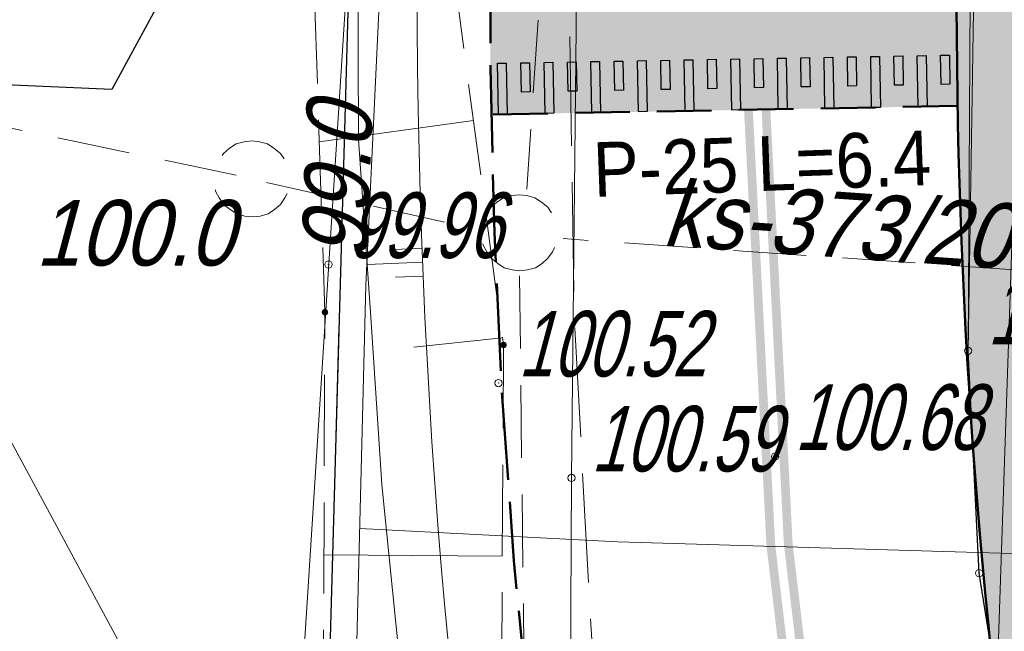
# Model space of a CAD drawing. Extents: x 6530721 to 6531385, y 5978377 to 5979143.
# Tile 100 of 146: x 6530891.66 to 6530905.17, y 5978904.52 to 5978912.92. Entities that reach past the tile are written whole.
import ezdxf

# ---------------------------------------------------------------- set-up
doc = ezdxf.new("R2010")
doc.units = 0
for name, pattern in [('AB_rokocin 2014-08-13 AC2004$0$1.0_0.5', [1.5, 1, -0.5]), ('AB_rokocin 2014-08-13 AC2004$0$1.5_0.5', [2, 1.5, -0.5]), ('AB_rokocin 2014-08-13 AC2004$0$823-500', [1.75, 1.25, -0.5]), ('AB_rokocin 2014-08-13 AC2004$0$l217_500', [2, 1.5, -0.5]), ('AB_rokocin 2014-08-13 AC2004$0$l219_500', [0]), ('ACAD_ISO02W100', [15, 12, -3]), ('DASHED2', [0.375, 0.25, -0.125])]:
    doc.linetypes.add(name, pattern=pattern)
for name, color, linetype, lineweight in [('A-T-OŚ-LBAT-CUT', 7, 'Continuous', 15), ('AB-krawędzie', 7, 'ACAD_ISO02W100', 50), ('AB-krawężnik', 7, 'Continuous', 50), ('AB-krawężnik obniżony', 34, 'DASHED2', 50), ('AB-pobocze', 191, 'Continuous', 20), ('AB-wymiarowa', 7, 'Continuous', 30), ('AB-wyp.chodnik kostka betonowa', 50, 'Continuous', 15), ('AB-wyp.próg', 20, 'Continuous', 50), ('AB_rokocin 2014-08-13 AC2004$0$217-Granica konturu klasyfikcyjnego', 7, 'Continuous', 18), ('AB_rokocin 2014-08-13 AC2004$0$219-Linia granicy', 7, 'Continuous', 18), ('AB_rokocin 2014-08-13 AC2004$0$626-Punkt rzędnej przewodu-STPOD-Atr2', 7, 'Continuous', 18), ('AB_rokocin 2014-08-13 AC2004$0$820-Skarpa nieumocniona', 7, 'Continuous', 18), ('AB_rokocin 2014-08-13 AC2004$0$823-Szczyt skarpy nieumocninej', 7, 'Continuous', 18), ('AB_rokocin 2014-08-13 AC2004$0$824-Podnóże skarpy nieumocninej', 7, 'Continuous', 18), ('AB_rokocin 2014-08-13 AC2004$0$jezdnia (powierzchnia)', 7, 'Continuous', 18), ('AB_rokocin 2014-08-13 AC2004$0$krawężnik (linia)', 7, 'Continuous', 18), ('AB_rokocin 2014-08-13 AC2004$0$kółeczka', 1, 'Continuous', 18), ('AB_rokocin 2014-08-13 AC2004$0$przewód kanalizacyjny (linia)-SK', 7, 'Continuous', 18), ('AB_rokocin 2014-08-13 AC2004$0$przewód kanalizacyjny - projektowany (linia)-SK', 7, 'Continuous', 18), ('AB_rokocin 2014-08-13 AC2004$0$przewód kanalizacyjny - projektowany (linia)-SK-Atr1', 7, 'Continuous', 18), ('AB_rokocin 2014-08-13 AC2004$0$przewód telekomunikacyjny (linia)-STPOD', 7, 'Continuous', 18), ('AB_rokocin 2014-08-13 AC2004$0$przewód wodociągowy (linia)-SW', 7, 'Continuous', 18), ('AB_rokocin 2014-08-13 AC2004$0$punkt wysokościowy naturalny', 7, 'Continuous', 18), ('AB_rokocin 2014-08-13 AC2004$0$punkt wysokościowy naturalny-Atr2', 7, 'Continuous', 18), ('AB_rokocin 2014-08-13 AC2004$0$wysokosci_asfalt', 7, 'Continuous', 18), ('ARDPLAN-2D-LBAT', 7, 'Continuous', 18), ('asf', 7, 'Continuous', 18)]:
    doc.layers.add(name, color=color, linetype=linetype, lineweight=lineweight)
for name, color, linetype in [('gaOzPoziome', 7, 'Continuous'), ('gaPionowe', 7, 'Continuous'), ('zzz.gaHSDlugosc', 7, 'Continuous'), ('zzz.gaHSDodTekst', 7, 'Continuous'), ('zzz.gaHSKilometraz', 7, 'Continuous'), ('zzz.gaHSNazwa', 7, 'Continuous'), ('zzz.gaHSOpis', 7, 'Continuous'), ('zzz.gaHSStan', 7, 'Continuous'), ('zzz.gaHSTrasa', 7, 'Continuous')]:
    doc.layers.add(name, color=color, linetype=linetype)
doc.styles.add('AB_rokocin 2014-08-13 AC2004$0$Standard', font='txt')
doc.styles.add('GA4-HS-TEXT', font='arial.ttf', dxfattribs={"width": 0.9})
doc.styles.get("Standard").update_dxf_attribs({"font": 'simplex.shx', "width": 0.75, "height": 1.25})
doc.dimstyles.new('GA4-LEADER', dxfattribs={"dimtxt": 1, "dimasz": 1, "dimexe": 1, "dimexo": 1, "dimgap": 1, "dimtad": 1, "dimtxsty": 'Standard', "dimcen": 1, "dimadec": 0, "dimazin": 0, "dimtfac": 1, "dimtmove": 0, "dimatfit": 3, "dimfxl": 1, "dimarcsym": 0})

# ---------------------------------------------------------------- blocks, each defined once
blk = doc.blocks.new('Slope Pattern - Lines')
for p, q in [((0, 25), (50, 25)), ((0, 0), (100, 0)), ((0, -25), (50, -25))]:
    blk.add_line(p, q)
blk = doc.blocks.new('z.ga4.HSL-desc')
at = {"layer": 'zzz.gaHSDlugosc', "style": 'GA4-HS-TEXT', "width": 0.9}
blk.add_attdef('LENGTH', (6.026, 0.4), '', height=1, dxfattribs=at)
at = {"layer": 'zzz.gaHSDodTekst', "style": 'GA4-HS-TEXT', "width": 0.9, "flags": 1}
blk.add_attdef('ADDTEXT', (0, -2.744), '', height=1, dxfattribs=at)
at = {"layer": 'zzz.gaHSKilometraz', "style": 'GA4-HS-TEXT', "width": 0.9, "flags": 1}
blk.add_attdef('POSITION', (0, -5.695), '', height=1, dxfattribs=at)
at = {"layer": 'zzz.gaHSNazwa', "style": 'GA4-HS-TEXT', "width": 0.9}
blk.add_attdef('NAME', (0, 0.4), '', height=1, dxfattribs=at)
at = {"layer": 'zzz.gaHSStan', "style": 'GA4-HS-TEXT', "width": 0.9}
blk.add_attdef('STATE', (0, -1.356), '', height=1, dxfattribs=at)
at = {"layer": 'zzz.gaHSTrasa', "style": 'GA4-HS-TEXT', "width": 0.9, "flags": 1}
blk.add_attdef('ROUTE', (0, -4.27), '', height=1, dxfattribs=at)
blk = doc.blocks.new('gaHSPos')
at = {"color": 0, "linetype": 'Continuous', "lineweight": 0}
blk.add_point((0, 0), dxfattribs=at)
blk = doc.blocks.new('AB_rokocin 2014-08-13 AC2004$0$WSP')
at = {"layer": 'AB_rokocin 2014-08-13 AC2004$0$kółeczka', "color": 0, "linetype": 'Continuous'}
blk.add_circle((0, 0), 0.1, dxfattribs=at)
blk = doc.blocks.new('AB_rokocin 2014-08-13 AC2004$0$PW01')
at = {"linetype": 'Continuous', "lineweight": 13}
h = blk.add_hatch(color=0, dxfattribs=at)
edge = h.paths.add_edge_path()
edge.add_arc((0, 0), 0.045, 0, 360)
blk = doc.blocks.new('AB_rokocin 2014-08-13 AC2004')
at = {"color": 0, "linetype": 'ByBlock', "lineweight": 25}
blk.add_lwpolyline([(6530907.629, 5978893.648), (6530906.742, 5978896.511), (6530905.958, 5978899.425), (6530905.3, 5978902.355), (6530904.826, 5978905.319), (6530904.673, 5978908.37)], dxfattribs=at)
at = {"layer": 'AB_rokocin 2014-08-13 AC2004$0$217-Granica konturu klasyfikcyjnego', "color": 3, "linetype": 'AB_rokocin 2014-08-13 AC2004$0$l217_500', "lineweight": 18, "flags": 128}
blk.add_lwpolyline([(6530895.49, 5978889.2), (6530896.23, 5978915.29)], dxfattribs=at)
blk.add_lwpolyline([(6530895.49, 5978889.2), (6530896.23, 5978915.29)], dxfattribs=at)
at = {"layer": 'AB_rokocin 2014-08-13 AC2004$0$219-Linia granicy', "color": 92, "linetype": 'AB_rokocin 2014-08-13 AC2004$0$l219_500', "lineweight": 30, "flags": 128}
blk.add_lwpolyline([(6530896.23, 5978915.29), (6530895.49, 5978889.2)], dxfattribs=at)
blk.add_lwpolyline([(6530896.23, 5978915.29), (6530895.49, 5978889.2)], dxfattribs=at)
at = {"layer": 'AB_rokocin 2014-08-13 AC2004$0$820-Skarpa nieumocniona', "color": 252, "linetype": 'Continuous', "lineweight": 18}
for p, q in [((6530897.89, 5978911.53), (6530895.77, 5978911.24)), ((6530898.28, 5978908.55), (6530897.07, 5978908.42)), ((6530898.28, 5978905.55), (6530895.83, 5978905.57))]:
    blk.add_line(p, q, dxfattribs=at)
at = {"layer": 'AB_rokocin 2014-08-13 AC2004$0$823-Szczyt skarpy nieumocninej', "color": 252, "linetype": 'AB_rokocin 2014-08-13 AC2004$0$823-500', "lineweight": 18, "flags": 128}
blk.add_lwpolyline([(6530895.56, 5978917.65), (6530897.1, 5978917.42), (6530898.3, 5978908.45), (6530898.21, 5978892.82), (6530898.47, 5978882.95), (6530896.27, 5978864.09), (6530893.3, 5978864.11)], dxfattribs=at)
at = {"layer": 'AB_rokocin 2014-08-13 AC2004$0$824-Podnóże skarpy nieumocninej', "color": 252, "linetype": 'AB_rokocin 2014-08-13 AC2004$0$823-500', "lineweight": 18, "flags": 128}
blk.add_lwpolyline([(6530895.78, 5978892.79), (6530895.85, 5978908.9), (6530895.56, 5978917.65)], dxfattribs=at)
at = {"layer": 'AB_rokocin 2014-08-13 AC2004$0$jezdnia (powierzchnia)', "color": 252, "linetype": 'AB_rokocin 2014-08-13 AC2004$0$1.5_0.5', "lineweight": 18, "flags": 128}
blk.add_lwpolyline([(6530899.48, 5978924.68), (6530899.18, 5978914.42), (6530899.27, 5978908.81), (6530899.51, 5978904.41), (6530899.44, 5978900.93), (6530899.39, 5978891.35), (6530899.21, 5978878.74), (6530896.64, 5978862.52)], dxfattribs=at)
at = {"layer": 'AB_rokocin 2014-08-13 AC2004$0$krawężnik (linia)', "color": 252, "linetype": 'Continuous', "lineweight": 18, "flags": 128}
blk.add_lwpolyline([(6530904.673, 5978908.37), (6530904.73, 5978917.41), (6530907.73, 5978953.25), (6530911.65, 5978988.64), (6530917.66, 5979043.57), (6530921.41, 5979078.89), (6530923.24, 5979099.89), (6530924.59, 5979119.74)], dxfattribs=at)
at = {"layer": 'AB_rokocin 2014-08-13 AC2004$0$kółeczka', "color": 7, "linetype": 'ByBlock'}
for p in [(6530895.898, 5978909.554, 99.956), (6530895.898, 5978909.554, 99.956), (6530895.898, 5978909.554, 99.956), (6530904.673, 5978908.37, 100.64), (6530904.673, 5978908.37, 100.64), (6530904.673, 5978908.37, 100.64), (6530898.232, 5978907.928, 100.517), (6530898.232, 5978907.928, 100.517), (6530898.232, 5978907.928, 100.517), (6530902.026, 5978906.92, 100.682), (6530902.026, 5978906.92, 100.682), (6530902.026, 5978906.92, 100.682), (6530899.233, 5978906.625, 100.591), (6530899.233, 5978906.625, 100.591), (6530899.233, 5978906.625, 100.591), (6530904.826, 5978905.319, 100.705), (6530904.826, 5978905.319, 100.705), (6530904.826, 5978905.319, 100.705)]:
    blk.add_point(p, dxfattribs=at)
at = {"layer": 'AB_rokocin 2014-08-13 AC2004$0$kółeczka', "color": 1, "linetype": 'ByBlock'}
for p in [(6530895.898, 5978909.554, 99.956), (6530904.673, 5978908.37, 100.64), (6530898.232, 5978907.928, 100.517), (6530902.026, 5978906.92, 100.682), (6530899.233, 5978906.625, 100.591), (6530904.826, 5978905.319, 100.705)]:
    blk.add_point(p, dxfattribs=at)
at = {"layer": 'AB_rokocin 2014-08-13 AC2004$0$przewód kanalizacyjny (linia)-SK', "color": 34, "linetype": 'Continuous', "lineweight": 18, "flags": 128}
blk.add_lwpolyline([(6530889.13, 5978911.6), (6530893.42, 5978903.64)], dxfattribs=at)
at = {"layer": 'AB_rokocin 2014-08-13 AC2004$0$przewód kanalizacyjny - projektowany (linia)-SK', "color": 32, "linetype": 'AB_rokocin 2014-08-13 AC2004$0$1.0_0.5', "lineweight": 18, "flags": 128}
for points in [[(6530901.09, 5978947.33), (6530898.62, 5978910.59)], [(6530894.63, 5978910.78), (6530891.15, 5978911.51)], [(6530895.05, 5978910.68), (6530897.92, 5978910.04)], [(6530915.92, 5978908.75), (6530899.12, 5978909.91)], [(6530898.52, 5978909.4), (6530898.73, 5978891.19)]]:
    blk.add_lwpolyline(points, dxfattribs=at)
for points in [[(6530895.16, 5978910.31), (6530895.07, 5978910.25), (6530894.96, 5978910.22), (6530894.85, 5978910.21), (6530894.75, 5978910.22), (6530894.64, 5978910.25), (6530894.55, 5978910.31), (6530894.46, 5978910.38), (6530894.4, 5978910.47), (6530894.35, 5978910.56), (6530894.33, 5978910.67), (6530894.33, 5978910.78), (6530894.35, 5978910.89), (6530894.4, 5978910.99), (6530894.46, 5978911.08), (6530894.54, 5978911.15), (6530894.63, 5978911.21), (6530894.74, 5978911.24), (6530894.85, 5978911.25), (6530894.95, 5978911.24), (6530895.06, 5978911.21), (6530895.15, 5978911.15), (6530895.24, 5978911.08), (6530895.3, 5978910.99), (6530895.35, 5978910.9), (6530895.37, 5978910.79), (6530895.37, 5978910.68), (6530895.35, 5978910.57), (6530895.3, 5978910.47), (6530895.24, 5978910.38)], [(6530898.83, 5978909.57), (6530898.74, 5978909.51), (6530898.63, 5978909.48), (6530898.52, 5978909.47), (6530898.42, 5978909.48), (6530898.31, 5978909.51), (6530898.22, 5978909.57), (6530898.13, 5978909.64), (6530898.07, 5978909.73), (6530898.02, 5978909.82), (6530898, 5978909.93), (6530898, 5978910.04), (6530898.02, 5978910.15), (6530898.07, 5978910.25), (6530898.13, 5978910.34), (6530898.21, 5978910.41), (6530898.3, 5978910.47), (6530898.41, 5978910.5), (6530898.52, 5978910.51), (6530898.62, 5978910.5), (6530898.73, 5978910.47), (6530898.82, 5978910.41), (6530898.91, 5978910.34), (6530898.97, 5978910.25), (6530899.02, 5978910.16), (6530899.04, 5978910.05), (6530899.04, 5978909.94), (6530899.02, 5978909.83), (6530898.97, 5978909.73), (6530898.91, 5978909.64)]]:
    blk.add_lwpolyline(points, close=True, dxfattribs=at)
at = {"layer": 'AB_rokocin 2014-08-13 AC2004$0$przewód telekomunikacyjny (linia)-STPOD', "color": 30, "linetype": 'Continuous', "lineweight": 18, "flags": 128}
for points in [[(6530901.79, 5978970.5), (6530901.07, 5978964.3), (6530900.4, 5978955.75), (6530899.75, 5978946.53), (6530899, 5978937.36), (6530898.01, 5978928.4), (6530896.74, 5978916.21), (6530896.41, 5978909.27), (6530896.2, 5978900.94), (6530897.02, 5978889.89), (6530896.25, 5978881.02), (6530895.21, 5978869.55), (6530894.07, 5978859.93), (6530893.16, 5978854.27), (6530891.31, 5978850.17), (6530887.9, 5978840.12), (6530883.71, 5978830.96), (6530877.79, 5978818.59), (6530872.88, 5978807.8)], [(6530896.33, 5978905.93), (6530899.87, 5978905.75), (6530908.97, 5978905.48), (6530908.31, 5978909.43), (6530909.4, 5978921.32), (6530910.34, 5978926.05), (6530911.05, 5978933.2), (6530911, 5978943.93), (6530911.53, 5978952.16), (6530912.13, 5978956.74)]]:
    blk.add_lwpolyline(points, dxfattribs=at)
at = {"layer": 'AB_rokocin 2014-08-13 AC2004$0$przewód wodociągowy (linia)-SW', "color": 5, "linetype": 'Continuous', "lineweight": 18, "flags": 128}
for points in [[(6530980.16, 5978869.93), (6530969.56, 5978870.14), (6530956.77, 5978870.04), (6530945.47, 5978870.03), (6530931.8, 5978869.71), (6530922.78, 5978869.34), (6530921.28, 5978869.83), (6530916.67, 5978878.71), (6530914.68, 5978882.48), (6530909.61, 5978892.25), (6530907.77, 5978895.15), (6530904.95, 5978900.23), (6530905.29, 5978910.36), (6530905.41, 5978920.35), (6530906.36, 5978926.28), (6530907.43, 5978934.63), (6530908.21, 5978944.34), (6530909.2, 5978955.67), (6530910.66, 5978966.22)], [(6530890.62, 5978851.55), (6530891.71, 5978856.01), (6530893, 5978862.2), (6530894.2, 5978870.42), (6530894.93, 5978875.82), (6530895.3, 5978884.42), (6530895.2, 5978893.95), (6530895.32, 5978900.42), (6530896.25, 5978915), (6530896.64, 5978927.26)]]:
    blk.add_lwpolyline(points, dxfattribs=at)
at = {"layer": 'AB_rokocin 2014-08-13 AC2004$0$kółeczka', "color": 252, "linetype": 'Continuous', "xscale": 0.5, "yscale": 0.5, "zscale": 0.5}
for p in [(6530895.898, 5978909.554), (6530904.673, 5978908.37), (6530898.232, 5978907.928), (6530902.026, 5978906.92), (6530899.233, 5978906.625), (6530904.826, 5978905.319)]:
    blk.add_blockref('AB_rokocin 2014-08-13 AC2004$0$WSP', p, dxfattribs=at)
at = {"layer": 'AB_rokocin 2014-08-13 AC2004$0$punkt wysokościowy naturalny', "color": 7, "linetype": 'Continuous', "lineweight": 13}
for p in [(6530895.85, 5978908.9), (6530898.3, 5978908.45)]:
    blk.add_blockref('AB_rokocin 2014-08-13 AC2004$0$PW01', p, dxfattribs=at)
at = {"layer": 'AB_rokocin 2014-08-13 AC2004$0$626-Punkt rzędnej przewodu-STPOD-Atr2', "color": 30, "linetype": 'ByBlock', "lineweight": 20, "style": 'AB_rokocin 2014-08-13 AC2004$0$Standard', "oblique": 15, "width": 0.9}
blk.add_text('99.0', height=0.9, rotation=88.065, dxfattribs=at).set_placement((6530896.43, 5978909.62))
at = {"layer": 'AB_rokocin 2014-08-13 AC2004$0$przewód kanalizacyjny - projektowany (linia)-SK-Atr1', "color": 34, "linetype": 'ByBlock', "lineweight": 20, "style": 'AB_rokocin 2014-08-13 AC2004$0$Standard', "oblique": 15, "width": 0.9}
blk.add_text('ks-373/2012', height=0.9, rotation=356.05, dxfattribs=at).set_placement((6530900.47, 5978909.82))
at = {"layer": 'AB_rokocin 2014-08-13 AC2004$0$punkt wysokościowy naturalny-Atr2', "color": 252, "linetype": 'ByBlock', "lineweight": 20, "style": 'AB_rokocin 2014-08-13 AC2004$0$Standard', "oblique": 15, "width": 0.9}
blk.add_text('100.0', height=0.9, dxfattribs=at).set_placement((6530891.88, 5978909.54))
at = {"layer": 'AB_rokocin 2014-08-13 AC2004$0$wysokosci_asfalt', "color": 252, "linetype": 'ByBlock', "lineweight": 20, "style": 'AB_rokocin 2014-08-13 AC2004$0$Standard', "oblique": 15, "width": 0.7}
for s, p in [('99.96', (6530896.168, 5978909.644)), ('100.64', (6530904.943, 5978908.46)), ('100.52', (6530898.502, 5978908.018)), ('100.68', (6530902.296, 5978907.01)), ('100.59', (6530899.503, 5978906.715))]:
    blk.add_text(s, height=0.9, dxfattribs=at).set_placement(p)

msp = doc.modelspace()

# ---------------------------------------------------------------- hatches: boundary and pattern name
at = {"layer": 'AB-wyp.chodnik kostka betonowa'}
msp.add_hatch(color=256, dxfattribs=at).paths.add_polyline_path([(6530907.259, 5978931.525), (6530905.637, 5978930.158), (6530904.832, 5978920.737, 0.074006), (6530906.438, 5978895.1), (6530908.215, 5978894.017, -0.0782), (6530906.327, 5978920.61)])

# ---------------------------------------------------------------- next in the draw order: block references
at = {"layer": 'AB-wymiarowa'}
msp.add_blockref('AB_rokocin 2014-08-13 AC2004', (0, 0), dxfattribs=at)

# ---------------------------------------------------------------- next in the draw order: hatches: boundary and pattern name
at = {"layer": 'AB-wyp.próg'}
msp.add_hatch(color=256, dxfattribs=at).paths.add_polyline_path([(6530904.832, 5978920.737), (6530898.455, 5978921.282, 0.02584), (6530898.131, 5978911.614), (6530904.53, 5978911.731, -0.02584)])
at = {"layer": 'gaOzPoziome'}
h = msp.add_hatch(color=7, dxfattribs=at)
h.dxf.hatch_style = 2
h.paths.add_polyline_path([(6530898.858, 5978912.328), (6530898.978, 5978912.33), (6530898.991, 5978911.63), (6530898.871, 5978911.628)])
h = msp.add_hatch(color=7, dxfattribs=at)
h.dxf.hatch_style = 2
h.paths.add_polyline_path([(6530899.178, 5978912.333), (6530899.298, 5978912.336), (6530899.305, 5978911.936), (6530899.185, 5978911.934)])
h = msp.add_hatch(color=7, dxfattribs=at)
h.dxf.hatch_style = 2
h.paths.add_polyline_path([(6530899.498, 5978912.339), (6530899.618, 5978912.341), (6530899.631, 5978911.642), (6530899.511, 5978911.639)])
h = msp.add_hatch(color=7, dxfattribs=at)
h.dxf.hatch_style = 2
h.paths.add_polyline_path([(6530899.818, 5978912.345), (6530899.938, 5978912.347), (6530899.945, 5978911.947), (6530899.825, 5978911.945)])
h = msp.add_hatch(color=7, dxfattribs=at)
h.dxf.hatch_style = 2
h.paths.add_polyline_path([(6530900.138, 5978912.351), (6530900.258, 5978912.353), (6530900.271, 5978911.653), (6530900.151, 5978911.651)])
h = msp.add_hatch(color=7, dxfattribs=at)
h.dxf.hatch_style = 2
h.paths.add_polyline_path([(6530900.458, 5978912.357), (6530900.578, 5978912.359), (6530900.585, 5978911.959), (6530900.465, 5978911.957)])
h = msp.add_hatch(color=7, dxfattribs=at)
h.dxf.hatch_style = 2
h.paths.add_polyline_path([(6530900.778, 5978912.363), (6530900.898, 5978912.365), (6530900.911, 5978911.665), (6530900.791, 5978911.663)])
h = msp.add_hatch(color=7, dxfattribs=at)
h.dxf.hatch_style = 2
h.paths.add_polyline_path([(6530901.098, 5978912.368), (6530901.218, 5978912.371), (6530901.225, 5978911.971), (6530901.105, 5978911.968)])
h = msp.add_hatch(color=7, dxfattribs=at)
h.dxf.hatch_style = 2
h.paths.add_polyline_path([(6530901.418, 5978912.374), (6530901.538, 5978912.376), (6530901.551, 5978911.676), (6530901.431, 5978911.674)])
h = msp.add_hatch(color=7, dxfattribs=at)
h.dxf.hatch_style = 2
h.paths.add_polyline_path([(6530901.738, 5978912.38), (6530901.858, 5978912.382), (6530901.865, 5978911.982), (6530901.745, 5978911.98)])
h = msp.add_hatch(color=7, dxfattribs=at)
h.dxf.hatch_style = 2
h.paths.add_polyline_path([(6530902.058, 5978912.386), (6530902.178, 5978912.388), (6530902.19, 5978911.688), (6530902.07, 5978911.686)])
h = msp.add_hatch(color=7, dxfattribs=at)
h.dxf.hatch_style = 2
h.paths.add_polyline_path([(6530902.378, 5978912.392), (6530902.498, 5978912.394), (6530902.505, 5978911.994), (6530902.385, 5978911.992)])
h = msp.add_hatch(color=7, dxfattribs=at)
h.dxf.hatch_style = 2
h.paths.add_polyline_path([(6530902.698, 5978912.397), (6530902.818, 5978912.4), (6530902.83, 5978911.7), (6530902.71, 5978911.697)])
h = msp.add_hatch(color=7, dxfattribs=at)
h.dxf.hatch_style = 2
h.paths.add_polyline_path([(6530903.018, 5978912.403), (6530903.138, 5978912.405), (6530903.145, 5978912.005), (6530903.025, 5978912.003)])
h = msp.add_hatch(color=7, dxfattribs=at)
h.dxf.hatch_style = 2
h.paths.add_polyline_path([(6530903.338, 5978912.409), (6530903.457, 5978912.411), (6530903.47, 5978911.711), (6530903.35, 5978911.709)])
h = msp.add_hatch(color=7, dxfattribs=at)
h.dxf.hatch_style = 2
h.paths.add_polyline_path([(6530903.657, 5978912.415), (6530903.777, 5978912.417), (6530903.785, 5978912.017), (6530903.665, 5978912.015)])
h = msp.add_hatch(color=7, dxfattribs=at)
h.dxf.hatch_style = 2
h.paths.add_polyline_path([(6530903.977, 5978912.421), (6530904.097, 5978912.423), (6530904.11, 5978911.723), (6530903.99, 5978911.721)])
h = msp.add_hatch(color=7, dxfattribs=at)
h.dxf.hatch_style = 2
h.paths.add_polyline_path([(6530904.297, 5978912.426), (6530904.417, 5978912.429), (6530904.425, 5978912.029), (6530904.305, 5978912.026)])
h = msp.add_hatch(color=7, dxfattribs=at)
h.dxf.hatch_style = 2
h.paths.add_polyline_path([(6530898.218, 5978912.316), (6530898.338, 5978912.318), (6530898.351, 5978911.618), (6530898.231, 5978911.616)])
h = msp.add_hatch(color=7, dxfattribs=at)
h.dxf.hatch_style = 2
h.paths.add_polyline_path([(6530898.538, 5978912.322), (6530898.658, 5978912.324), (6530898.666, 5978911.924), (6530898.546, 5978911.922)])

# ---------------------------------------------------------------- next in the draw order: linework, layer by layer
at = {"layer": 'AB-krawędzie', "ltscale": 0.1}
msp.add_lwpolyline([(6530902.316, 5978885.581, -0.096758), (6530898.455, 5978921.282), (6530898.632, 5978922.769)], format="xyb", dxfattribs=at)
at = {"layer": 'AB-krawężnik', "flags": 128}
msp.add_lwpolyline([(6530906.438, 5978895.1, -0.074006), (6530904.832, 5978920.737), (6530905.637, 5978930.158)], format="xyb", dxfattribs=at)
at = {"layer": 'AB-krawężnik obniżony', "ltscale": 3}
msp.add_line((6530904.53, 5978911.731), (6530898.131, 5978911.614), dxfattribs=at)
at = {"layer": 'AB-pobocze', "ltscale": 3}
msp.add_lwpolyline([(6530901.361, 5978885.285, -0.096803), (6530897.46, 5978921.384), (6530897.639, 5978922.887)], format="xyb", dxfattribs=at)
at = {"layer": 'ARDPLAN-2D-LBAT', "flags": 128}
msp.add_lwpolyline([(6530898.182, 5978891.174), (6530896.629, 5978906.535), (6530896.475, 5978908.902), (6530896.311, 5978911.271), (6530896.3, 5978913.645), (6530896.394, 5978916.018), (6530896.591, 5978918.383), (6530896.919, 5978920.734), (6530897.525, 5978924.689)], dxfattribs=at)
at = {"layer": 'asf', "lineweight": 18, "flags": 128}
for points in [[(6530898.137, 5978872.17), (6530899.121, 5978885.047), (6530899.233, 5978906.625), (6530899.374, 5978920.304), (6530899.478, 5978924.549), (6530898.594, 5978926.359), (6530897.515, 5978927.828), (6530896.631, 5978928.41), (6530895.375, 5978928.913), (6530893.891, 5978929.301), (6530894.137, 5978934.487), (6530895.268, 5978934.405), (6530896.721, 5978934.502), (6530897.649, 5978934.821), (6530898.5, 5978935.384), (6530899.57, 5978936.43), (6530900.606, 5978938.276)], [(6530905.41, 5978928.4), (6530904.864, 5978920.332), (6530904.673, 5978908.37), (6530904.826, 5978905.319), (6530905.3, 5978902.355)]]:
    msp.add_lwpolyline(points, dxfattribs=at)
at = {"layer": 'gaOzPoziome', "color": 7, "flags": 128}
for points in [[(6530898.858, 5978912.328), (6530898.978, 5978912.33), (6530898.991, 5978911.63), (6530898.871, 5978911.628), (6530898.858, 5978912.328)], [(6530899.178, 5978912.333), (6530899.298, 5978912.336), (6530899.305, 5978911.936), (6530899.185, 5978911.934), (6530899.178, 5978912.333)], [(6530899.498, 5978912.339), (6530899.618, 5978912.341), (6530899.631, 5978911.642), (6530899.511, 5978911.639), (6530899.498, 5978912.339)], [(6530899.818, 5978912.345), (6530899.938, 5978912.347), (6530899.945, 5978911.947), (6530899.825, 5978911.945), (6530899.818, 5978912.345)], [(6530900.138, 5978912.351), (6530900.258, 5978912.353), (6530900.271, 5978911.653), (6530900.151, 5978911.651), (6530900.138, 5978912.351)], [(6530900.458, 5978912.357), (6530900.578, 5978912.359), (6530900.585, 5978911.959), (6530900.465, 5978911.957), (6530900.458, 5978912.357)], [(6530900.778, 5978912.363), (6530900.898, 5978912.365), (6530900.911, 5978911.665), (6530900.791, 5978911.663), (6530900.778, 5978912.363)], [(6530901.098, 5978912.368), (6530901.218, 5978912.371), (6530901.225, 5978911.971), (6530901.105, 5978911.968), (6530901.098, 5978912.368)], [(6530901.418, 5978912.374), (6530901.538, 5978912.376), (6530901.551, 5978911.676), (6530901.431, 5978911.674), (6530901.418, 5978912.374)], [(6530901.738, 5978912.38), (6530901.858, 5978912.382), (6530901.865, 5978911.982), (6530901.745, 5978911.98), (6530901.738, 5978912.38)], [(6530902.058, 5978912.386), (6530902.178, 5978912.388), (6530902.19, 5978911.688), (6530902.07, 5978911.686), (6530902.058, 5978912.386)], [(6530902.378, 5978912.392), (6530902.498, 5978912.394), (6530902.505, 5978911.994), (6530902.385, 5978911.992), (6530902.378, 5978912.392)], [(6530902.698, 5978912.397), (6530902.818, 5978912.4), (6530902.83, 5978911.7), (6530902.71, 5978911.697), (6530902.698, 5978912.397)], [(6530903.018, 5978912.403), (6530903.138, 5978912.405), (6530903.145, 5978912.005), (6530903.025, 5978912.003), (6530903.018, 5978912.403)], [(6530903.338, 5978912.409), (6530903.457, 5978912.411), (6530903.47, 5978911.711), (6530903.35, 5978911.709), (6530903.338, 5978912.409)], [(6530903.657, 5978912.415), (6530903.777, 5978912.417), (6530903.785, 5978912.017), (6530903.665, 5978912.015), (6530903.657, 5978912.415)], [(6530903.977, 5978912.421), (6530904.097, 5978912.423), (6530904.11, 5978911.723), (6530903.99, 5978911.721), (6530903.977, 5978912.421)], [(6530904.297, 5978912.426), (6530904.417, 5978912.429), (6530904.425, 5978912.029), (6530904.305, 5978912.026), (6530904.297, 5978912.426)], [(6530898.218, 5978912.316), (6530898.338, 5978912.318), (6530898.351, 5978911.618), (6530898.231, 5978911.616), (6530898.218, 5978912.316)], [(6530898.538, 5978912.322), (6530898.658, 5978912.324), (6530898.666, 5978911.924), (6530898.546, 5978911.922), (6530898.538, 5978912.322)]]:
    msp.add_lwpolyline(points, dxfattribs=at)
at = {"layer": 'gaOzPoziome', "color": 7, "const_width": 0.12, "flags": 128}
for points in [[(6530903.768, 5978893.872, -0.049864), (6530901.66, 5978911.678, -0.049864)], [(6530904.002, 5978893.924, -0.049864), (6530901.9, 5978911.683, -0.049864)]]:
    msp.add_lwpolyline(points, format="xyb", dxfattribs=at)

# ---------------------------------------------------------------- next in the draw order: block references
at = {"layer": 'A-T-OŚ-LBAT-CUT', "xscale": 0.007660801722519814, "yscale": 0.007660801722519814, "rotation": 182.2572466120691}
msp.add_blockref('Slope Pattern - Lines', (6530897.195, 5978909.586), dxfattribs=at)
at = {"layer": 'gaOzPoziome', "color": 7, "lineweight": 0}
msp.add_blockref('gaHSPos', (6530901.78, 5978911.681), dxfattribs=at)
at = {"layer": 'zzz.gaHSOpis', "xscale": 0.75, "yscale": 0.75, "zscale": 0.75, "rotation": 2.0639621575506}
msp.add_blockref('z.ga4.HSL-desc', (6530899.552, 5978910.181), dxfattribs=at).add_auto_attribs({'NAME': 'P-25 L=6.4'})

# ---------------------------------------------------------------- next in the draw order: leaders
at = {"layer": 'gaPionowe'}
msp.add_leader([(6530896.648, 5978918.793), (6530892.925, 5978911.958), (6530889.909, 5978912.087)], dimstyle='GA4-LEADER', override={"dimasz": 0.3}, dxfattribs=at)

doc.saveas('drawing.dxf')
